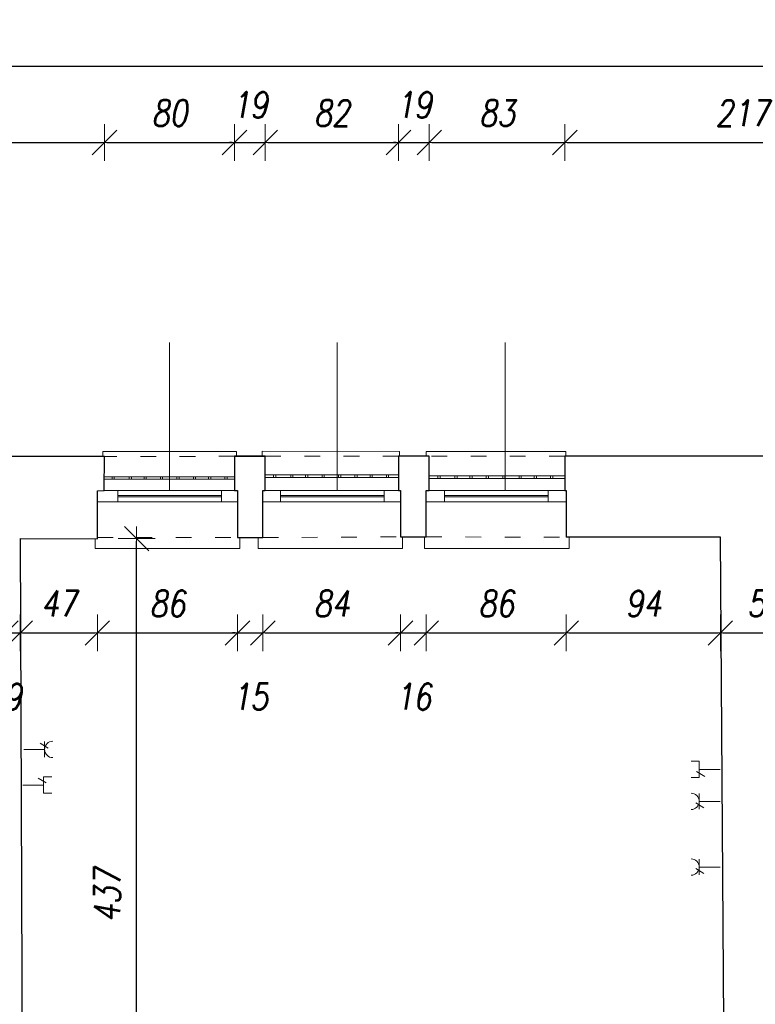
# Model space of a CAD drawing. Header units: millimetres. Extents: x -60479 to 14193, y -32440 to 949.
# Tile 33 of 68: x -39210 to -34708, y -5076 to 949. Entities that reach past the tile are written whole.
import ezdxf

# ---------------------------------------------------------------- set-up
doc = ezdxf.new("R2010")
doc.units = ezdxf.units.MM
doc.header["$LTSCALE"] = 8
doc.linetypes.add('ACAD_ISO03W100', pattern=[30, 12, -18])
doc.layers.get('Defpoints').update_dxf_attribs({"lineweight": 0})
for name, color, linetype, lineweight in [('A_DIMEN', 7, 'Continuous', 0), ('instalacje', 6, 'Continuous', 0), ('parter_dzwi i okna', 3, 'Continuous', 0), ('parter_kraty', 8, 'Continuous', 0), ('parter_parapet', 6, 'Continuous', 0), ('parter_podciąg', 2, 'ACAD_ISO03W100', 0), ('parter_rzut', 7, 'Continuous', 30), ('RZUT_wymiarowanie', 2, 'Continuous', 0), ('wymiarowanie', 4, 'Continuous', 0)]:
    doc.layers.add(name, color=color, linetype=linetype, lineweight=lineweight)
doc.styles.add('ROMANS1', font='romans.shx', dxfattribs={"width": 0.8, "oblique": 10})
doc.dimstyles.new('NARCH100', dxfattribs={"dimscale": 100, "dimtxt": 1.6, "dimasz": 0.15, "dimexe": 0, "dimexo": 0, "dimgap": 1, "dimtad": 1, "dimdec": 0, "dimlfac": 0.1, "dimrnd": 1, "dimdsep": 46, "dimtxsty": 'ROMANS1', "dimblk": 'wym', "dimcen": -1.5, "dimse1": 1, "dimse2": 1, "dimclrd": 4, "dimclre": 4, "dimclrt": 3, "dimadec": 0, "dimazin": 0, "dimtfac": 0.04, "dimtdec": 0, "dimtmove": 2, "dimatfit": 3, "dimldrblk": 'wym', "dimfxl": 0, "dimtolj": 1, "dimarcsym": 0})

# ---------------------------------------------------------------- blocks, each defined once
blk = doc.blocks.new('wym')
at = {"layer": 'A_DIMEN', "color": 4, "ltscale": 100}
for p, q in [((-5, -5), (5, 5)), ((0, -7.5), (0, 7.5)), ((-5, 0), (5, 0))]:
    blk.add_line(p, q, dxfattribs=at)
blk = doc.blocks.new('*D28')
at = {"layer": 'Defpoints', "color": 0, "transparency": 16777216}
for p in [(-38690.9, 197.8), (-40881.7, -1723.7), (-38690.9, -1723.7)]:
    blk.add_point(p, dxfattribs=at)
at = {"layer": 'RZUT_wymiarowanie', "color": 4, "lineweight": -2, "transparency": 16777216}
blk.add_line((-40866.7, 197.8), (-38705.9, 197.8), dxfattribs=at)
at = {"layer": 'RZUT_wymiarowanie', "color": 4, "lineweight": -2, "transparency": 16777216, "xscale": 15, "yscale": 15, "zscale": 15, "rotation": 179.9999999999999}
blk.add_blockref('wym', (-40881.7, 197.8), dxfattribs=at)
at = {"layer": 'RZUT_wymiarowanie', "color": 4, "lineweight": -2, "transparency": 16777216, "xscale": 15, "yscale": 15, "zscale": 15}
blk.add_blockref('wym', (-38690.9, 197.8), dxfattribs=at)
at = {"layer": 'RZUT_wymiarowanie', "color": 3, "transparency": 16777216, "insert": (-39786.3, 377.8), "char_height": 160, "attachment_point": 5, "style": 'ROMANS1'}
blk.add_mtext('\\A1;219', dxfattribs=at)
blk = doc.blocks.new('*D29')
at = {"layer": 'Defpoints', "color": 0, "transparency": 16777216}
for p in [(-37894.9, 197.8), (-38690.9, -1723.7), (-37894.9, -1722.5)]:
    blk.add_point(p, dxfattribs=at)
at = {"layer": 'RZUT_wymiarowanie', "color": 4, "lineweight": -2, "transparency": 16777216}
blk.add_line((-38675.9, 197.8), (-37909.9, 197.8), dxfattribs=at)
at = {"layer": 'RZUT_wymiarowanie', "color": 4, "lineweight": -2, "transparency": 16777216, "xscale": 15, "yscale": 15, "zscale": 15, "rotation": 179.9999999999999}
blk.add_blockref('wym', (-38690.9, 197.8), dxfattribs=at)
at = {"layer": 'RZUT_wymiarowanie', "color": 4, "lineweight": -2, "transparency": 16777216, "xscale": 15, "yscale": 15, "zscale": 15}
blk.add_blockref('wym', (-37894.9, 197.8), dxfattribs=at)
at = {"layer": 'RZUT_wymiarowanie', "color": 3, "transparency": 16777216, "insert": (-38292.9, 377.8), "char_height": 160, "attachment_point": 5, "style": 'ROMANS1'}
blk.add_mtext('\\A1;80', dxfattribs=at)
blk = doc.blocks.new('*D30')
at = {"layer": 'Defpoints', "color": 0, "transparency": 16777216}
for p in [(-37706.7, 197.8), (-37894.9, -1722.5), (-37706.7, -1722.5)]:
    blk.add_point(p, dxfattribs=at)
at = {"layer": 'RZUT_wymiarowanie', "color": 4, "lineweight": -2, "transparency": 16777216}
for p, q in [((-37909.9, 197.8), (-37924.9, 197.8)), ((-37894.9, 197.8), (-37706.7, 197.8)), ((-37691.7, 197.8), (-37676.7, 197.8))]:
    blk.add_line(p, q, dxfattribs=at)
at = {"layer": 'RZUT_wymiarowanie', "color": 4, "lineweight": -2, "transparency": 16777216, "xscale": 15, "yscale": 15, "zscale": 15}
for p, rotation in [((-37894.9, 197.8), 359.9999999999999), ((-37706.7, 197.8), 179.9999999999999)]:
    blk.add_blockref('wym', p, dxfattribs=dict(at, rotation=rotation))
at = {"layer": 'RZUT_wymiarowanie', "color": 3, "transparency": 16777216, "insert": (-37800.8, 427.8), "char_height": 160, "attachment_point": 5, "style": 'ROMANS1'}
blk.add_mtext('\\A1;19', dxfattribs=at)
blk = doc.blocks.new('*D71')
at = {"layer": 'Defpoints', "color": 0, "transparency": 16777216}
for p in [(-36891.1, 197.8), (-37706.7, -1722.5), (-36891.1, -1722.5)]:
    blk.add_point(p, dxfattribs=at)
at = {"layer": 'RZUT_wymiarowanie', "color": 4, "lineweight": -2, "transparency": 16777216}
blk.add_line((-37691.7, 197.8), (-36906.1, 197.8), dxfattribs=at)
at = {"layer": 'RZUT_wymiarowanie', "color": 4, "lineweight": -2, "transparency": 16777216, "xscale": 15, "yscale": 15, "zscale": 15, "rotation": 179.9999999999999}
blk.add_blockref('wym', (-37706.7, 197.8), dxfattribs=at)
at = {"layer": 'RZUT_wymiarowanie', "color": 4, "lineweight": -2, "transparency": 16777216, "xscale": 15, "yscale": 15, "zscale": 15}
blk.add_blockref('wym', (-36891.1, 197.8), dxfattribs=at)
at = {"layer": 'RZUT_wymiarowanie', "color": 3, "transparency": 16777216, "insert": (-37298.9, 377.8), "char_height": 160, "attachment_point": 5, "style": 'ROMANS1'}
blk.add_mtext('\\A1;82', dxfattribs=at)
blk = doc.blocks.new('*D72')
at = {"layer": 'Defpoints', "color": 0, "transparency": 16777216}
for p in [(-36702.8, 197.8), (-36891.1, -1722.5), (-36702.8, -1722.5)]:
    blk.add_point(p, dxfattribs=at)
at = {"layer": 'RZUT_wymiarowanie', "color": 4, "lineweight": -2, "transparency": 16777216}
for p, q in [((-36906.1, 197.8), (-36921.1, 197.8)), ((-36891.1, 197.8), (-36702.8, 197.8)), ((-36687.8, 197.8), (-36672.8, 197.8))]:
    blk.add_line(p, q, dxfattribs=at)
at = {"layer": 'RZUT_wymiarowanie', "color": 4, "lineweight": -2, "transparency": 16777216, "xscale": 15, "yscale": 15, "zscale": 15}
for p, rotation in [((-36891.1, 197.8), 359.9999999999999), ((-36702.8, 197.8), 179.9999999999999)]:
    blk.add_blockref('wym', p, dxfattribs=dict(at, rotation=rotation))
at = {"layer": 'RZUT_wymiarowanie', "color": 3, "transparency": 16777216, "insert": (-36796.9, 427.8), "char_height": 160, "attachment_point": 5, "style": 'ROMANS1'}
blk.add_mtext('\\A1;19', dxfattribs=at)
blk = doc.blocks.new('*D73')
at = {"layer": 'Defpoints', "color": 0, "transparency": 16777216}
for p in [(-35873.2, 197.8), (-36702.8, -1722.5), (-35873.2, -1721.3)]:
    blk.add_point(p, dxfattribs=at)
at = {"layer": 'RZUT_wymiarowanie', "color": 4, "lineweight": -2, "transparency": 16777216}
blk.add_line((-36687.8, 197.8), (-35888.2, 197.8), dxfattribs=at)
at = {"layer": 'RZUT_wymiarowanie', "color": 4, "lineweight": -2, "transparency": 16777216, "xscale": 15, "yscale": 15, "zscale": 15, "rotation": 179.9999999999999}
blk.add_blockref('wym', (-36702.8, 197.8), dxfattribs=at)
at = {"layer": 'RZUT_wymiarowanie', "color": 4, "lineweight": -2, "transparency": 16777216, "xscale": 15, "yscale": 15, "zscale": 15}
blk.add_blockref('wym', (-35873.2, 197.8), dxfattribs=at)
at = {"layer": 'RZUT_wymiarowanie', "color": 3, "transparency": 16777216, "insert": (-36288, 377.8), "char_height": 160, "attachment_point": 5, "style": 'ROMANS1'}
blk.add_mtext('\\A1;83', dxfattribs=at)
blk = doc.blocks.new('*D74')
at = {"layer": 'Defpoints', "color": 0, "transparency": 16777216}
for p in [(-33700.2, 197.8), (-35873.2, -1721.3), (-33700.2, -1721.3)]:
    blk.add_point(p, dxfattribs=at)
at = {"layer": 'RZUT_wymiarowanie', "color": 4, "lineweight": -2, "transparency": 16777216}
blk.add_line((-35858.2, 197.8), (-33715.2, 197.8), dxfattribs=at)
at = {"layer": 'RZUT_wymiarowanie', "color": 4, "lineweight": -2, "transparency": 16777216, "xscale": 15, "yscale": 15, "zscale": 15, "rotation": 179.9999999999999}
blk.add_blockref('wym', (-35873.2, 197.8), dxfattribs=at)
at = {"layer": 'RZUT_wymiarowanie', "color": 4, "lineweight": -2, "transparency": 16777216, "xscale": 15, "yscale": 15, "zscale": 15}
blk.add_blockref('wym', (-33700.2, 197.8), dxfattribs=at)
at = {"layer": 'RZUT_wymiarowanie', "color": 3, "transparency": 16777216, "insert": (-34786.7, 377.8), "char_height": 160, "attachment_point": 5, "style": 'ROMANS1'}
blk.add_mtext('\\A1;217', dxfattribs=at)
blk = doc.blocks.new('*D119')
at = {"layer": 'Defpoints', "color": 0, "transparency": 16777216}
for p in [(-1456.7, 664.3), (-56027, -1738.3), (-1456.7, -1693.8)]:
    blk.add_point(p, dxfattribs=at)
at = {"layer": 'RZUT_wymiarowanie', "color": 4, "lineweight": -2, "transparency": 16777216}
blk.add_line((-56012, 664.3), (-1471.7, 664.3), dxfattribs=at)
at = {"layer": 'RZUT_wymiarowanie', "color": 4, "lineweight": -2, "transparency": 16777216, "xscale": 15, "yscale": 15, "zscale": 15, "rotation": 179.9999999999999}
blk.add_blockref('wym', (-56027, 664.3), dxfattribs=at)
at = {"layer": 'RZUT_wymiarowanie', "color": 4, "lineweight": -2, "transparency": 16777216, "xscale": 15, "yscale": 15, "zscale": 15}
blk.add_blockref('wym', (-1456.7, 664.3), dxfattribs=at)
at = {"layer": 'RZUT_wymiarowanie', "color": 3, "transparency": 16777216, "insert": (-28741.9, 844.3), "char_height": 160, "attachment_point": 5, "style": 'ROMANS1'}
blk.add_mtext('\\A1;5457', dxfattribs=at)
blk = doc.blocks.new('*D309')
at = {"layer": 'Defpoints', "color": 0, "transparency": 16777216}
for p in [(-39295.2, -2226), (-39207.1, -2226.1), (-39207.1, -2803.5)]:
    blk.add_point(p, dxfattribs=at)
at = {"layer": 'instalacje', "color": 4, "lineweight": -2, "transparency": 16777216}
for p, q in [((-39310.2, -2803.5), (-39325.2, -2803.5)), ((-39295.2, -2803.5), (-39207.1, -2803.5)), ((-39192.1, -2803.5), (-39177.1, -2803.5))]:
    blk.add_line(p, q, dxfattribs=at)
at = {"layer": 'instalacje', "color": 4, "lineweight": -2, "transparency": 16777216, "xscale": 15, "yscale": 15, "zscale": 15}
for p, rotation in [((-39295.2, -2803.5), 359.9999999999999), ((-39207.1, -2803.5), 179.9999999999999)]:
    blk.add_blockref('wym', p, dxfattribs=dict(at, rotation=rotation))
at = {"layer": 'instalacje', "color": 3, "transparency": 16777216, "insert": (-39251.2, -3193.5), "char_height": 160, "attachment_point": 5, "style": 'ROMANS1'}
blk.add_mtext('\\A1;9', dxfattribs=at)
blk = doc.blocks.new('*D310')
at = {"layer": 'Defpoints', "color": 0, "transparency": 16777216}
for p in [(-39207.1, -2226.1), (-38734.4, -2226.9), (-38734.4, -2803.5)]:
    blk.add_point(p, dxfattribs=at)
at = {"layer": 'instalacje', "color": 4, "lineweight": -2, "transparency": 16777216}
blk.add_line((-39192.1, -2803.5), (-38749.4, -2803.5), dxfattribs=at)
at = {"layer": 'instalacje', "color": 4, "lineweight": -2, "transparency": 16777216, "xscale": 15, "yscale": 15, "zscale": 15, "rotation": 179.9999999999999}
blk.add_blockref('wym', (-39207.1, -2803.5), dxfattribs=at)
at = {"layer": 'instalacje', "color": 4, "lineweight": -2, "transparency": 16777216, "xscale": 15, "yscale": 15, "zscale": 15}
blk.add_blockref('wym', (-38734.4, -2803.5), dxfattribs=at)
at = {"layer": 'instalacje', "color": 3, "transparency": 16777216, "insert": (-38970.7, -2623.5), "char_height": 160, "attachment_point": 5, "style": 'ROMANS1'}
blk.add_mtext('\\A1;47', dxfattribs=at)
blk = doc.blocks.new('*D311')
at = {"layer": 'Defpoints', "color": 0, "transparency": 16777216}
for p in [(-38734.4, -2226.9), (-37876.5, -2220.1), (-37876.5, -2803.5)]:
    blk.add_point(p, dxfattribs=at)
at = {"layer": 'instalacje', "color": 4, "lineweight": -2, "transparency": 16777216}
blk.add_line((-38719.4, -2803.5), (-37891.5, -2803.5), dxfattribs=at)
at = {"layer": 'instalacje', "color": 4, "lineweight": -2, "transparency": 16777216, "xscale": 15, "yscale": 15, "zscale": 15, "rotation": 179.9999999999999}
blk.add_blockref('wym', (-38734.4, -2803.5), dxfattribs=at)
at = {"layer": 'instalacje', "color": 4, "lineweight": -2, "transparency": 16777216, "xscale": 15, "yscale": 15, "zscale": 15}
blk.add_blockref('wym', (-37876.5, -2803.5), dxfattribs=at)
at = {"layer": 'instalacje', "color": 3, "transparency": 16777216, "insert": (-38305.4, -2623.5), "char_height": 160, "attachment_point": 5, "style": 'ROMANS1'}
blk.add_mtext('\\A1;86', dxfattribs=at)
blk = doc.blocks.new('*D312')
at = {"layer": 'Defpoints', "color": 0, "transparency": 16777216}
for p in [(-37876.5, -2220.1), (-37722.2, -2219.8), (-37722.2, -2803.5)]:
    blk.add_point(p, dxfattribs=at)
at = {"layer": 'instalacje', "color": 4, "lineweight": -2, "transparency": 16777216}
for p, q in [((-37891.5, -2803.5), (-37906.5, -2803.5)), ((-37876.5, -2803.5), (-37722.2, -2803.5)), ((-37707.2, -2803.5), (-37692.2, -2803.5))]:
    blk.add_line(p, q, dxfattribs=at)
at = {"layer": 'instalacje', "color": 4, "lineweight": -2, "transparency": 16777216, "xscale": 15, "yscale": 15, "zscale": 15}
for p, rotation in [((-37876.5, -2803.5), 359.9999999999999), ((-37722.2, -2803.5), 179.9999999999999)]:
    blk.add_blockref('wym', p, dxfattribs=dict(at, rotation=rotation))
at = {"layer": 'instalacje', "color": 3, "transparency": 16777216, "insert": (-37799.3, -3193.5), "char_height": 160, "attachment_point": 5, "style": 'ROMANS1'}
blk.add_mtext('\\A1;15', dxfattribs=at)
blk = doc.blocks.new('*D313')
at = {"layer": 'Defpoints', "color": 0, "transparency": 16777216}
for p in [(-37722.2, -2219.8), (-36878.9, -2215.2), (-36878.9, -2803.5)]:
    blk.add_point(p, dxfattribs=at)
at = {"layer": 'instalacje', "color": 4, "lineweight": -2, "transparency": 16777216}
blk.add_line((-37707.2, -2803.5), (-36893.9, -2803.5), dxfattribs=at)
at = {"layer": 'instalacje', "color": 4, "lineweight": -2, "transparency": 16777216, "xscale": 15, "yscale": 15, "zscale": 15, "rotation": 179.9999999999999}
blk.add_blockref('wym', (-37722.2, -2803.5), dxfattribs=at)
at = {"layer": 'instalacje', "color": 4, "lineweight": -2, "transparency": 16777216, "xscale": 15, "yscale": 15, "zscale": 15}
blk.add_blockref('wym', (-36878.9, -2803.5), dxfattribs=at)
at = {"layer": 'instalacje', "color": 3, "transparency": 16777216, "insert": (-37300.5, -2623.5), "char_height": 160, "attachment_point": 5, "style": 'ROMANS1'}
blk.add_mtext('\\A1;84', dxfattribs=at)
blk = doc.blocks.new('*D314')
at = {"layer": 'Defpoints', "color": 0, "transparency": 16777216}
for p in [(-36878.9, -2215.2), (-36721.3, -2215.2), (-36721.3, -2803.5)]:
    blk.add_point(p, dxfattribs=at)
at = {"layer": 'instalacje', "color": 4, "lineweight": -2, "transparency": 16777216}
for p, q in [((-36893.9, -2803.5), (-36908.9, -2803.5)), ((-36878.9, -2803.5), (-36721.3, -2803.5)), ((-36706.3, -2803.5), (-36691.3, -2803.5))]:
    blk.add_line(p, q, dxfattribs=at)
at = {"layer": 'instalacje', "color": 4, "lineweight": -2, "transparency": 16777216, "xscale": 15, "yscale": 15, "zscale": 15}
for p, rotation in [((-36878.9, -2803.5), 359.9999999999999), ((-36721.3, -2803.5), 179.9999999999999)]:
    blk.add_blockref('wym', p, dxfattribs=dict(at, rotation=rotation))
at = {"layer": 'instalacje', "color": 3, "transparency": 16777216, "insert": (-36800.1, -3193.5), "char_height": 160, "attachment_point": 5, "style": 'ROMANS1'}
blk.add_mtext('\\A1;16', dxfattribs=at)
blk = doc.blocks.new('*D315')
at = {"layer": 'Defpoints', "color": 0, "transparency": 16777216}
for p in [(-36721.3, -2215.2), (-35864.5, -2218.3), (-35864.5, -2803.5)]:
    blk.add_point(p, dxfattribs=at)
at = {"layer": 'instalacje', "color": 4, "lineweight": -2, "transparency": 16777216}
blk.add_line((-36706.3, -2803.5), (-35879.5, -2803.5), dxfattribs=at)
at = {"layer": 'instalacje', "color": 4, "lineweight": -2, "transparency": 16777216, "xscale": 15, "yscale": 15, "zscale": 15, "rotation": 179.9999999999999}
blk.add_blockref('wym', (-36721.3, -2803.5), dxfattribs=at)
at = {"layer": 'instalacje', "color": 4, "lineweight": -2, "transparency": 16777216, "xscale": 15, "yscale": 15, "zscale": 15}
blk.add_blockref('wym', (-35864.5, -2803.5), dxfattribs=at)
at = {"layer": 'instalacje', "color": 3, "transparency": 16777216, "insert": (-36292.9, -2623.5), "char_height": 160, "attachment_point": 5, "style": 'ROMANS1'}
blk.add_mtext('\\A1;86', dxfattribs=at)
blk = doc.blocks.new('*D316')
at = {"layer": 'Defpoints', "color": 0, "transparency": 16777216}
for p in [(-35864.5, -2218.3), (-34921.5, -2218.3), (-34921.5, -2803.5)]:
    blk.add_point(p, dxfattribs=at)
at = {"layer": 'instalacje', "color": 4, "lineweight": -2, "transparency": 16777216}
blk.add_line((-35849.5, -2803.5), (-34936.5, -2803.5), dxfattribs=at)
at = {"layer": 'instalacje', "color": 4, "lineweight": -2, "transparency": 16777216, "xscale": 15, "yscale": 15, "zscale": 15, "rotation": 179.9999999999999}
blk.add_blockref('wym', (-35864.5, -2803.5), dxfattribs=at)
at = {"layer": 'instalacje', "color": 4, "lineweight": -2, "transparency": 16777216, "xscale": 15, "yscale": 15, "zscale": 15}
blk.add_blockref('wym', (-34921.5, -2803.5), dxfattribs=at)
at = {"layer": 'instalacje', "color": 3, "transparency": 16777216, "insert": (-35393, -2623.5), "char_height": 160, "attachment_point": 5, "style": 'ROMANS1'}
blk.add_mtext('\\A1;94', dxfattribs=at)
blk = doc.blocks.new('*D317')
at = {"layer": 'Defpoints', "color": 0, "transparency": 16777216}
for p in [(-34921.5, -2218.3), (-34373.3, -2228.3), (-34373.3, -2803.5)]:
    blk.add_point(p, dxfattribs=at)
at = {"layer": 'instalacje', "color": 4, "lineweight": -2, "transparency": 16777216}
blk.add_line((-34906.5, -2803.5), (-34388.3, -2803.5), dxfattribs=at)
at = {"layer": 'instalacje', "color": 4, "lineweight": -2, "transparency": 16777216, "xscale": 15, "yscale": 15, "zscale": 15, "rotation": 179.9999999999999}
blk.add_blockref('wym', (-34921.5, -2803.5), dxfattribs=at)
at = {"layer": 'instalacje', "color": 4, "lineweight": -2, "transparency": 16777216, "xscale": 15, "yscale": 15, "zscale": 15}
blk.add_blockref('wym', (-34373.3, -2803.5), dxfattribs=at)
at = {"layer": 'instalacje', "color": 3, "transparency": 16777216, "insert": (-34647.4, -2623.5), "char_height": 160, "attachment_point": 5, "style": 'ROMANS1'}
blk.add_mtext('\\A1;55', dxfattribs=at)
blk = doc.blocks.new('*D692')
at = {"layer": 'Defpoints', "color": 0, "transparency": 16777216}
for p in [(-39207.1, -2226.1), (-38494.1, -2226.1), (-39189.8, -6593.8)]:
    blk.add_point(p, dxfattribs=at)
at = {"layer": 'instalacje', "color": 4, "lineweight": -2, "transparency": 16777216}
blk.add_line((-38494.1, -6578.8), (-38494.1, -2241.1), dxfattribs=at)
at = {"layer": 'instalacje', "color": 4, "lineweight": -2, "transparency": 16777216, "xscale": 15, "yscale": 15, "zscale": 15}
for p, rotation in [((-38494.1, -2226.1), 90), ((-38494.1, -6593.8), 270)]:
    blk.add_blockref('wym', p, dxfattribs=dict(at, rotation=rotation))
at = {"layer": 'instalacje', "color": 3, "transparency": 16777216, "insert": (-38674.1, -4409.9), "char_height": 160, "attachment_point": 5, "rotation": 90, "style": 'ROMANS1'}
blk.add_mtext('\\A1;437', dxfattribs=at)

msp = doc.modelspace()

# ---------------------------------------------------------------- linework, layer by layer
at = {"layer": 'instalacje'}
for points in [[(-39035.6, -3507.9), (-39085.4, -3478)], [(-39057.2, -3468.5), (-39057.2, -3564.5)], [(-39057.2, -3516.5), (-39185.2, -3516.5)], [(-35101.1, -3588.1), (-35050.9, -3588.1)], [(-35050.9, -3588.1), (-35050.9, -3688.6)], [(-35066.7, -3651.4), (-35017, -3681.3)], [(-35050.9, -3638.3), (-34922.8, -3638.3)], [(-39063.7, -3734.6), (-39191.7, -3734.6)], [(-39047.9, -3721.5), (-39097.6, -3691.6)], [(-39063.7, -3784.8), (-39063.7, -3684.4)], [(-39013.5, -3684.4), (-39063.7, -3684.4)], [(-35101.1, -3688.6), (-35050.9, -3688.6)], [(-39013.5, -3784.8), (-39063.7, -3784.8)], [(-35050.9, -3882.3), (-35050.9, -3786.4)], [(-35072.4, -3843), (-35022.7, -3872.8)], [(-35050.9, -3834.3), (-34922.8, -3834.3)], [(-35050.9, -4284.3), (-35050.9, -4188.4)], [(-35072.4, -4245), (-35022.7, -4274.8)], [(-35050.9, -4236.3), (-34922.8, -4236.3)]]:
    msp.add_lwpolyline(points, dxfattribs=at)
for centre, start, end in [((-39007, -3516.5), 90, 270), ((-35101.1, -3834.3), 270, 90), ((-35101.1, -4236.3), 270, 90)]:
    msp.add_arc(centre, 50.2, start, end, dxfattribs=at)
at = {"layer": 'parter_dzwi i okna'}
for points in [[(-38692.2, -1932.1), (-37894.9, -1932.1)], [(-38610.2, -2002), (-38610.2, -1932)], [(-38610.2, -1961.7), (-37974.6, -1961.7)], [(-38610.2, -1971.3), (-37974.6, -1971.3)], [(-37974.6, -2002), (-37974.6, -1932)], [(-37708.1, -1932.1), (-36886.3, -1932)], [(-37613.7, -2002), (-37613.7, -1932)], [(-37613.7, -1961.7), (-36978.2, -1961.7)], [(-37613.7, -1971.3), (-36978.2, -1971.3)], [(-36978.2, -2002), (-36978.2, -1932)], [(-36704.2, -1932), (-35873.2, -1932)], [(-36610.4, -2002), (-36610.4, -1932)], [(-36610.4, -1961.7), (-35974.9, -1961.7)], [(-36610.4, -1971.3), (-35974.9, -1971.3)], [(-35974.9, -2002), (-35974.9, -1932)], [(-38734.4, -2002), (-37876.5, -2002)], [(-37718.8, -2002), (-36878.9, -2002)], [(-36721.3, -2002), (-35864.5, -2002)]]:
    msp.add_lwpolyline(points, dxfattribs=at)
at = {"layer": 'parter_kraty'}
for points in [[(-37894.9, -1863.2), (-38691.8, -1863.2)], [(-37894.9, -1847.6), (-38691.7, -1847.6)], [(-38644.7, -1863.2), (-38644.7, -1847.6)], [(-38631, -1863.2), (-38631, -1847.6)], [(-38540.1, -1863.2), (-38540.1, -1847.6)], [(-38526.3, -1863.2), (-38526.3, -1847.6)], [(-38448.9, -1863.2), (-38448.9, -1847.6)], [(-38435.1, -1863.2), (-38435.1, -1847.6)], [(-38348.6, -1863.2), (-38348.6, -1847.6)], [(-38334.9, -1863.2), (-38334.9, -1847.6)], [(-38247.5, -1863.2), (-38247.5, -1847.6)], [(-38233.8, -1863.2), (-38233.8, -1847.6)], [(-38147.1, -1863.2), (-38147.1, -1847.6)], [(-38133.4, -1863.2), (-38133.4, -1847.6)], [(-38054.7, -1863.2), (-38054.7, -1847.6)], [(-38041, -1863.2), (-38041, -1847.6)], [(-37954.6, -1863.2), (-37954.6, -1847.6)], [(-37940.9, -1863.2), (-37940.9, -1847.6)], [(-36891.1, -1852.5), (-37707.5, -1852.5)], [(-36891.1, -1836.9), (-37707.4, -1836.9)], [(-37655.6, -1852.5), (-37655.6, -1836.9)], [(-37641.9, -1852.5), (-37641.9, -1836.9)], [(-37551, -1852.5), (-37551, -1836.9)], [(-37537.2, -1852.5), (-37537.2, -1836.9)], [(-37459.8, -1852.5), (-37459.8, -1836.9)], [(-37446, -1852.5), (-37446, -1836.9)], [(-37359.5, -1852.5), (-37359.5, -1836.9)], [(-37345.8, -1852.5), (-37345.8, -1836.9)], [(-37258.4, -1852.5), (-37258.4, -1836.9)], [(-37244.7, -1852.5), (-37244.7, -1836.9)], [(-37158, -1852.5), (-37158, -1836.9)], [(-37144.3, -1852.5), (-37144.3, -1836.9)], [(-37065.6, -1852.5), (-37065.6, -1836.9)], [(-37051.9, -1852.5), (-37051.9, -1836.9)], [(-36965.5, -1852.5), (-36965.5, -1836.9)], [(-36951.8, -1852.5), (-36951.8, -1836.9)], [(-35873.2, -1858.1), (-36703.7, -1858.1)], [(-35873.2, -1842.5), (-36703.6, -1842.5)], [(-36651.1, -1858.1), (-36651.1, -1842.5)], [(-36637.4, -1858.1), (-36637.4, -1842.5)], [(-36546.4, -1858.1), (-36546.4, -1842.5)], [(-36532.7, -1858.1), (-36532.7, -1842.5)], [(-36455.2, -1858.1), (-36455.2, -1842.5)], [(-36441.5, -1858.1), (-36441.5, -1842.5)], [(-36355, -1858.1), (-36355, -1842.5)], [(-36341.3, -1858.1), (-36341.3, -1842.5)], [(-36253.9, -1858.1), (-36253.9, -1842.5)], [(-36240.2, -1858.1), (-36240.2, -1842.5)], [(-36153.5, -1858.1), (-36153.5, -1842.5)], [(-36139.7, -1858.1), (-36139.7, -1842.5)], [(-36061.1, -1858.1), (-36061.1, -1842.5)], [(-36047.4, -1858.1), (-36047.4, -1842.5)], [(-35961, -1858.1), (-35961, -1842.5)], [(-35947.3, -1858.1), (-35947.3, -1842.5)]]:
    msp.add_lwpolyline(points, dxfattribs=at)
at = {"layer": 'parter_parapet'}
for points in [[(-38701.8, -1723.7), (-38701.8, -1692.7), (-37882.6, -1692.7), (-37882.6, -1722.5)], [(-37726.1, -1722.5), (-37726.1, -1692), (-36885.1, -1692.7), (-36885.1, -1722.5)], [(-36722.2, -1722.5), (-36722.2, -1692.7), (-35867.4, -1692.7), (-35867.4, -1722.5)], [(-38748.3, -2226.8), (-38748.3, -2285.8), (-37863.2, -2285.8), (-37863.4, -2220.1)], [(-37751.3, -2219.8), (-37751.3, -2285.8), (-36866.2, -2285.8), (-36866.4, -2215.2)], [(-36732.3, -2215.2), (-36732.3, -2285.8), (-35847.2, -2285.8), (-35847.4, -2218.3)]]:
    msp.add_lwpolyline(points, dxfattribs=at)
at = {"layer": 'parter_podciąg'}
for points in [[(-37894.9, -1722.5), (-38690.9, -1723.7)], [(-36891.1, -1722.5), (-37706.7, -1722.5)], [(-35873.2, -1721.3), (-36702.8, -1722.5)], [(-38734.4, -2220.1), (-37876.5, -2220.1)], [(-37722.2, -2220.1), (-36878.9, -2215.2)], [(-36721.3, -2215.2), (-35864.5, -2218.3)]]:
    msp.add_lwpolyline(points, dxfattribs=at)
at = {"layer": 'parter_rzut'}
msp.add_line((-38690.9, -1723.7), (-40881.7, -1723.7), dxfattribs=at)
for points in [[(-39207.1, -2226.1), (-38734.4, -2226.9), (-38734.4, -1932.9), (-38692.2, -1932.1), (-38690.9, -1723.7)], [(-37706.7, -1722.5), (-37894.9, -1722.5), (-37894.9, -1932), (-37876.5, -1932), (-37876.5, -2220.1), (-37722.2, -2219.8), (-37722.2, -1932.1), (-37708.1, -1932.1), (-37706.7, -1722.5)], [(-37894.9, -1722.5), (-37706.7, -1722.5)], [(-36702.8, -1722.5), (-36891.1, -1722.5), (-36891.1, -1932), (-36878.9, -1932), (-36878.9, -2215.2), (-36721.3, -2215.2), (-36721.3, -1932), (-36704.2, -1932), (-36702.8, -1722.5)], [(-33700.2, -1745.3), (-33700.2, -1721.3), (-35873.2, -1721.3)], [(-35873.2, -1721.3), (-35873.2, -1932), (-35864.5, -1932), (-35864.5, -2218.3)], [(-39207.1, -2226.1), (-39190.1, -6528)], [(-34891.8, -6371.8), (-34921.5, -2218.3), (-35864.5, -2218.3)]]:
    msp.add_lwpolyline(points, dxfattribs=at)
at = {"layer": 'wymiarowanie'}
for points in [[(-38293.6, -1932.1), (-38293.1, -1026.7)], [(-37267.4, -1932), (-37266.8, -1026.6)], [(-36239.2, -1932), (-36238.7, -1026.5)]]:
    msp.add_lwpolyline(points, dxfattribs=at)

# ---------------------------------------------------------------- dimensions: what is measured, and where the dimension line sits
at = {"layer": 'instalacje'}
dim = msp.add_linear_dim(base=(-38494.1, -2226.1), p1=(-39189.8, -6593.8), p2=(-39207.1, -2226.1), angle=90, dimstyle='NARCH100', dxfattribs=at)
dim.commit()
dim.dimension.update_dxf_attribs({"geometry": '*D692', "text_midpoint": (-38674.1, -4409.9)})
for base, p1, p2, picture, middle in [((-39207.1, -2803.5), (-39295.2, -2226), (-39207.1, -2226.1), '*D309', (-39251.2, -3193.5)), ((-38734.4, -2803.5), (-39207.1, -2226.1), (-38734.4, -2226.9), '*D310', (-38970.7, -2623.5)), ((-37876.5, -2803.5), (-38734.4, -2226.9), (-37876.5, -2220.1), '*D311', (-38305.4, -2623.5)), ((-37722.2, -2803.5), (-37876.5, -2220.1), (-37722.2, -2219.8), '*D312', (-37799.3, -3193.5)), ((-36878.9, -2803.5), (-37722.2, -2219.8), (-36878.9, -2215.2), '*D313', (-37300.5, -2623.5)), ((-36721.3, -2803.5), (-36878.9, -2215.2), (-36721.3, -2215.2), '*D314', (-36800.1, -3193.5)), ((-35864.5, -2803.5), (-36721.3, -2215.2), (-35864.5, -2218.3), '*D315', (-36292.9, -2623.5)), ((-34921.5, -2803.5), (-35864.5, -2218.3), (-34921.5, -2218.3), '*D316', (-35393, -2623.5)), ((-34373.3, -2803.5), (-34921.5, -2218.3), (-34373.3, -2228.3), '*D317', (-34647.4, -2623.5))]:
    dim = msp.add_linear_dim(base=base, p1=p1, p2=p2, dimstyle='NARCH100', dxfattribs=at)
    dim.commit()
    dim.dimension.update_dxf_attribs({"geometry": picture, "text_midpoint": middle})
at = {"layer": 'RZUT_wymiarowanie'}
for base, p1, p2, picture, middle in [((-1456.7, 664.3), (-56027, -1738.3), (-1456.7, -1693.8), '*D119', (-28741.9, 844.3)), ((-38690.9, 197.8), (-40881.7, -1723.7), (-38690.9, -1723.7), '*D28', (-39786.3, 377.8)), ((-37894.9, 197.8), (-38690.9, -1723.7), (-37894.9, -1722.5), '*D29', (-38292.9, 377.8)), ((-37706.7, 197.8), (-37894.9, -1722.5), (-37706.7, -1722.5), '*D30', (-37800.8, 427.8)), ((-36891.1, 197.8), (-37706.7, -1722.5), (-36891.1, -1722.5), '*D71', (-37298.9, 377.8)), ((-36702.8, 197.8), (-36891.1, -1722.5), (-36702.8, -1722.5), '*D72', (-36796.9, 427.8)), ((-35873.2, 197.8), (-36702.8, -1722.5), (-35873.2, -1721.3), '*D73', (-36288, 377.8)), ((-33700.2, 197.8), (-35873.2, -1721.3), (-33700.2, -1721.3), '*D74', (-34786.7, 377.8))]:
    dim = msp.add_linear_dim(base=base, p1=p1, p2=p2, dimstyle='NARCH100', dxfattribs=at)
    dim.commit()
    dim.dimension.update_dxf_attribs({"geometry": picture, "text_midpoint": middle})

doc.saveas('drawing.dxf')
